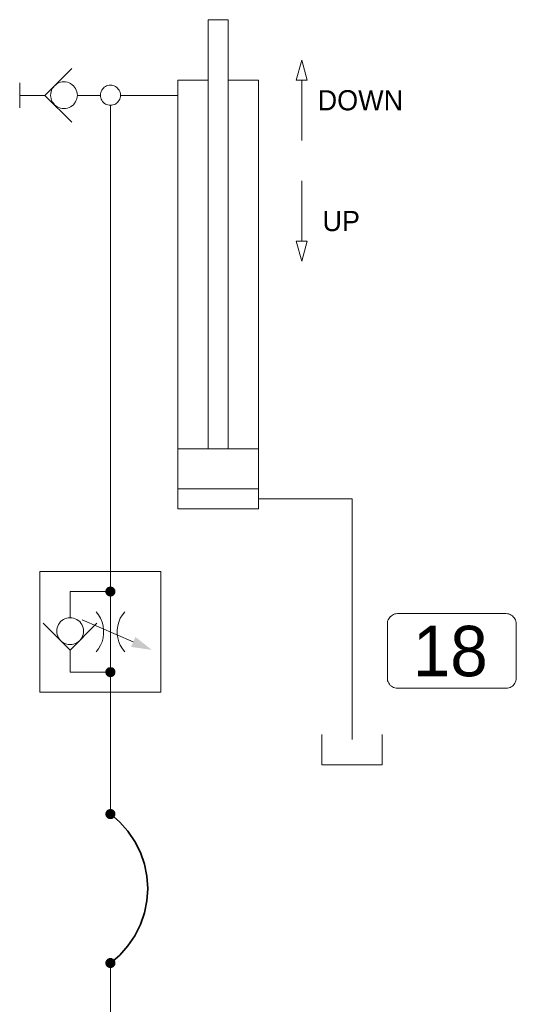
# Model space of a CAD drawing. Header units: millimetres. Extents: x 0 to 203, y 0 to 47.
# Tile 192 of 196: x 167.71 to 169.65, y 38.77 to 42.61. Entities that reach past the tile are written whole.
import ezdxf

# ---------------------------------------------------------------- set-up
doc = ezdxf.new("R2010")
doc.units = ezdxf.units.MM
for name, color, linetype in [('PDF_Geomertry', 7, 'Continuous'), ('PDF_Solid Fills', 7, 'Continuous'), ('PDF_Text', 7, 'Continuous')]:
    doc.layers.add(name, color=color, linetype=linetype)
doc.styles.add('PDF Arial', font='txt')

msp = doc.modelspace()

# ---------------------------------------------------------------- hatches: boundary and pattern name
at = {"layer": 'PDF_Solid Fills', "transparency": 33554559}
for points in [[(168.0643, 40.3785), (168.0471, 40.3882), (168.0485, 40.3901)], [(168.0643, 40.3785), (168.0485, 40.3901), (168.0504, 40.3924)], [(168.0643, 40.3785), (168.0504, 40.3924), (168.0518, 40.3937)], [(168.0643, 40.3785), (168.0518, 40.3937), (168.054, 40.3957)], [(168.0643, 40.3785), (168.054, 40.3957), (168.0568, 40.3965)], [(168.0643, 40.3785), (168.0568, 40.3965), (168.0588, 40.3971)], [(168.0643, 40.3785), (168.0588, 40.3971), (168.0615, 40.3979)], [(168.0643, 40.3785), (168.0615, 40.3979), (168.0643, 40.3979)], [(168.0643, 40.3785), (168.0665, 40.3979), (168.0693, 40.3971)], [(168.0643, 40.3785), (168.0643, 40.3979), (168.0665, 40.3979)], [(168.0643, 40.3785), (168.0693, 40.3971), (168.0713, 40.3965)], [(168.0643, 40.3785), (168.0713, 40.3965), (168.074, 40.3957)], [(168.0643, 40.3785), (168.074, 40.3957), (168.0763, 40.3937)], [(168.0643, 40.3785), (168.0763, 40.3937), (168.0782, 40.3924)], [(168.0643, 40.3785), (168.0782, 40.3924), (168.0796, 40.3901)], [(168.0643, 40.3785), (168.0796, 40.3901), (168.081, 40.3882)], [(168.0643, 40.3785), (168.0443, 40.3785), (168.0449, 40.3813)], [(168.0643, 40.3785), (168.0449, 40.3757), (168.0443, 40.3785)], [(168.0643, 40.3785), (168.0449, 40.3832), (168.0457, 40.386)], [(168.0643, 40.3785), (168.0449, 40.3813), (168.0449, 40.3832)], [(168.0643, 40.3785), (168.0449, 40.3735), (168.0449, 40.3757)], [(168.0643, 40.3785), (168.0457, 40.3707), (168.0449, 40.3735)], [(168.0643, 40.3785), (168.0457, 40.386), (168.0471, 40.3882)], [(168.0643, 40.3785), (168.0471, 40.3687), (168.0457, 40.3707)], [(168.0643, 40.3785), (168.0485, 40.3665), (168.0471, 40.3687)], [(168.0643, 40.3785), (168.0504, 40.3646), (168.0485, 40.3665)], [(168.0643, 40.3785), (168.0518, 40.3632), (168.0504, 40.3646)], [(168.0643, 40.3785), (168.054, 40.3618), (168.0518, 40.3632)], [(168.0643, 40.3785), (168.0568, 40.3604), (168.054, 40.3618)], [(168.0643, 40.3785), (168.0588, 40.3596), (168.0568, 40.3604)], [(168.0643, 40.3785), (168.0615, 40.359), (168.0588, 40.3596)], [(168.0643, 40.3785), (168.0643, 40.359), (168.0615, 40.359)], [(168.0643, 40.3785), (168.081, 40.3882), (168.0824, 40.386)], [(168.0643, 40.3785), (168.0824, 40.386), (168.0832, 40.3832)], [(168.0643, 40.3785), (168.0832, 40.3832), (168.0838, 40.3813)], [(168.0643, 40.3785), (168.0838, 40.3813), (168.0838, 40.3785)], [(168.0643, 40.3785), (168.0665, 40.359), (168.0643, 40.359)], [(168.0643, 40.3785), (168.0693, 40.3596), (168.0665, 40.359)], [(168.0643, 40.3785), (168.0713, 40.3604), (168.0693, 40.3596)], [(168.0643, 40.3785), (168.074, 40.3618), (168.0713, 40.3604)], [(168.0643, 40.3785), (168.0763, 40.3632), (168.074, 40.3618)], [(168.0643, 40.3785), (168.0782, 40.3646), (168.0763, 40.3632)], [(168.0643, 40.3785), (168.0796, 40.3665), (168.0782, 40.3646)], [(168.0643, 40.3785), (168.081, 40.3687), (168.0796, 40.3665)], [(168.0643, 40.3785), (168.0824, 40.3707), (168.081, 40.3687)], [(168.0643, 40.3785), (168.0832, 40.3735), (168.0824, 40.3707)], [(168.0643, 40.3785), (168.0838, 40.3757), (168.0832, 40.3735)], [(168.0643, 40.3785), (168.0838, 40.3785), (168.0838, 40.3757)], [(168.0643, 40.0637), (168.054, 40.0813), (168.0568, 40.0826)], [(168.0643, 40.0637), (168.0568, 40.0826), (168.0588, 40.0832)], [(168.0643, 40.0637), (168.0588, 40.0832), (168.0615, 40.0832)], [(168.0643, 40.0637), (168.0615, 40.0832), (168.0643, 40.084)], [(168.0643, 40.0637), (168.0643, 40.084), (168.0665, 40.0832)], [(168.0643, 40.0637), (168.0693, 40.0832), (168.0713, 40.0826)], [(168.0643, 40.0637), (168.0665, 40.0832), (168.0693, 40.0832)], [(168.0643, 40.0637), (168.0713, 40.0826), (168.074, 40.0813)], [(168.0643, 40.0637), (168.0443, 40.0637), (168.0449, 40.0665)], [(168.0643, 40.0637), (168.0449, 40.0618), (168.0443, 40.0637)], [(168.0643, 40.0637), (168.0449, 40.0693), (168.0457, 40.0715)], [(168.0643, 40.0637), (168.0449, 40.0665), (168.0449, 40.0693)], [(168.0643, 40.0637), (168.0449, 40.059), (168.0449, 40.0618)], [(168.0643, 40.0637), (168.0457, 40.0568), (168.0449, 40.059)], [(168.0643, 40.0637), (168.0457, 40.0715), (168.0471, 40.0743)], [(168.0643, 40.0637), (168.0471, 40.054), (168.0457, 40.0568)], [(168.0643, 40.0637), (168.0471, 40.0743), (168.0485, 40.0763)], [(168.0643, 40.0637), (168.0485, 40.0521), (168.0471, 40.054)], [(168.0643, 40.0637), (168.0485, 40.0763), (168.0504, 40.0776)], [(168.0643, 40.0637), (168.0504, 40.0499), (168.0485, 40.0521)], [(168.0643, 40.0637), (168.0504, 40.0776), (168.0518, 40.0799)], [(168.0643, 40.0637), (168.0518, 40.0485), (168.0504, 40.0499)], [(168.0643, 40.0637), (168.0518, 40.0799), (168.054, 40.0813)], [(168.0643, 40.0637), (168.054, 40.0471), (168.0518, 40.0485)], [(168.0643, 40.0637), (168.0568, 40.0457), (168.054, 40.0471)], [(168.0643, 40.0637), (168.0588, 40.0451), (168.0568, 40.0457)], [(168.0643, 40.0637), (168.0615, 40.0443), (168.0588, 40.0451)], [(168.0643, 40.0637), (168.0643, 40.0443), (168.0615, 40.0443)], [(168.0643, 40.0637), (168.074, 40.0813), (168.0763, 40.0799)], [(168.0643, 40.0637), (168.0763, 40.0799), (168.0782, 40.0776)], [(168.0643, 40.0637), (168.0782, 40.0776), (168.0796, 40.0763)], [(168.0643, 40.0637), (168.0796, 40.0763), (168.081, 40.0743)], [(168.0643, 40.0637), (168.081, 40.0743), (168.0824, 40.0715)], [(168.0643, 40.0637), (168.0824, 40.0715), (168.0832, 40.0693)], [(168.0643, 40.0637), (168.0832, 40.0693), (168.0838, 40.0665)], [(168.0643, 40.0637), (168.0838, 40.0665), (168.0838, 40.0637)], [(168.0643, 40.0637), (168.0665, 40.0443), (168.0643, 40.0443)], [(168.0643, 40.0637), (168.0693, 40.0451), (168.0665, 40.0443)], [(168.0643, 40.0637), (168.0713, 40.0457), (168.0693, 40.0451)], [(168.0643, 40.0637), (168.074, 40.0471), (168.0713, 40.0457)], [(168.0643, 40.0637), (168.0763, 40.0485), (168.074, 40.0471)], [(168.0643, 40.0637), (168.0782, 40.0499), (168.0763, 40.0485)], [(168.0643, 40.0637), (168.0796, 40.0521), (168.0782, 40.0499)], [(168.0643, 40.0637), (168.081, 40.054), (168.0796, 40.0521)], [(168.0643, 40.0637), (168.0824, 40.0568), (168.081, 40.054)], [(168.0643, 40.0637), (168.0832, 40.059), (168.0824, 40.0568)], [(168.0643, 40.0637), (168.0838, 40.0618), (168.0832, 40.059)], [(168.0643, 40.0637), (168.0838, 40.0637), (168.0838, 40.0618)], [(168.0643, 39.5104), (168.0443, 39.5104), (168.0449, 39.5124)], [(168.0643, 39.5104), (168.0449, 39.5076), (168.0443, 39.5104)], [(168.0643, 39.5104), (168.0449, 39.5151), (168.0457, 39.5174)], [(168.0643, 39.5104), (168.0449, 39.5124), (168.0449, 39.5151)], [(168.0643, 39.5104), (168.0449, 39.5049), (168.0449, 39.5076)], [(168.0643, 39.5104), (168.0457, 39.5026), (168.0449, 39.5049)], [(168.0643, 39.5104), (168.0457, 39.5174), (168.0471, 39.5201)], [(168.0643, 39.5104), (168.0471, 39.4999), (168.0457, 39.5026)], [(168.0643, 39.5104), (168.0471, 39.5201), (168.0485, 39.5221)], [(168.0643, 39.5104), (168.0485, 39.4979), (168.0471, 39.4999)], [(168.0643, 39.5104), (168.0485, 39.5221), (168.0504, 39.5243)], [(168.0643, 39.5104), (168.0504, 39.4965), (168.0485, 39.4979)], [(168.0643, 39.5104), (168.0504, 39.5243), (168.0518, 39.5257)], [(168.0643, 39.5104), (168.0518, 39.4943), (168.0504, 39.4965)], [(168.0643, 39.5104), (168.0518, 39.5257), (168.054, 39.5271)], [(168.0643, 39.5104), (168.054, 39.4929), (168.0518, 39.4943)], [(168.0643, 39.5104), (168.054, 39.5271), (168.0568, 39.5285)], [(168.0643, 39.5104), (168.0568, 39.4915), (168.054, 39.4929)], [(168.0643, 39.5104), (168.0568, 39.5285), (168.0588, 39.529)], [(168.0643, 39.5104), (168.0588, 39.491), (168.0568, 39.4915)], [(168.0643, 39.5104), (168.0588, 39.529), (168.0615, 39.5299)], [(168.0643, 39.5104), (168.0615, 39.491), (168.0588, 39.491)], [(168.0643, 39.5104), (168.0615, 39.5299), (168.0643, 39.5299)], [(168.0643, 39.5104), (168.0643, 39.4901), (168.0615, 39.491)], [(168.0643, 39.5104), (168.0665, 39.5299), (168.0693, 39.529)], [(168.0643, 39.5104), (168.0643, 39.5299), (168.0665, 39.5299)], [(168.0643, 39.5104), (168.0693, 39.529), (168.0713, 39.5285)], [(168.0643, 39.5104), (168.0713, 39.5285), (168.074, 39.5271)], [(168.0643, 39.5104), (168.074, 39.5271), (168.0763, 39.5257)], [(168.0643, 39.5104), (168.0763, 39.5257), (168.0782, 39.5243)], [(168.0643, 39.5104), (168.0782, 39.5243), (168.0796, 39.5221)], [(168.0643, 39.5104), (168.0796, 39.5221), (168.081, 39.5201)], [(168.0643, 39.5104), (168.081, 39.5201), (168.0824, 39.5174)], [(168.0643, 39.5104), (168.0824, 39.5174), (168.0832, 39.5151)], [(168.0643, 39.5104), (168.0832, 39.5151), (168.0838, 39.5124)], [(168.0643, 39.5104), (168.0838, 39.5124), (168.0838, 39.5104)], [(168.0643, 39.5104), (168.0665, 39.491), (168.0643, 39.4901)], [(168.0643, 39.5104), (168.0693, 39.491), (168.0665, 39.491)], [(168.0643, 39.5104), (168.0713, 39.4915), (168.0693, 39.491)], [(168.0643, 39.5104), (168.074, 39.4929), (168.0713, 39.4915)], [(168.0643, 39.5104), (168.0763, 39.4943), (168.074, 39.4929)], [(168.0643, 39.5104), (168.0782, 39.4965), (168.0763, 39.4943)], [(168.0643, 39.5104), (168.0796, 39.4979), (168.0782, 39.4965)], [(168.0643, 39.5104), (168.081, 39.4999), (168.0796, 39.4979)], [(168.0643, 39.5104), (168.0824, 39.5026), (168.081, 39.4999)], [(168.0643, 39.5104), (168.0832, 39.5049), (168.0824, 39.5026)], [(168.0643, 39.5104), (168.0838, 39.5076), (168.0832, 39.5049)], [(168.0643, 39.5104), (168.0838, 39.5104), (168.0838, 39.5076)], [(168.0643, 38.9285), (168.0443, 38.9285), (168.0449, 38.9313)], [(168.0643, 38.9285), (168.0449, 38.934), (168.0457, 38.936)], [(168.0643, 38.9285), (168.0449, 38.9313), (168.0449, 38.934)], [(168.0643, 38.9285), (168.0457, 38.936), (168.0471, 38.9382)], [(168.0643, 38.9285), (168.0471, 38.9382), (168.0485, 38.9401)], [(168.0643, 38.9285), (168.0485, 38.9401), (168.0504, 38.9424)], [(168.0643, 38.9285), (168.0504, 38.9424), (168.0518, 38.9443)], [(168.0643, 38.9285), (168.0518, 38.9443), (168.054, 38.9457)], [(168.0643, 38.9285), (168.054, 38.9457), (168.0568, 38.9465)], [(168.0643, 38.9285), (168.0568, 38.9465), (168.0588, 38.9479)], [(168.0643, 38.9285), (168.0588, 38.9479), (168.0615, 38.9479)], [(168.0643, 38.9285), (168.0615, 38.9479), (168.0643, 38.9479)], [(168.0643, 38.9285), (168.0693, 38.9479), (168.0713, 38.9465)], [(168.0643, 38.9285), (168.0665, 38.9479), (168.0693, 38.9479)], [(168.0643, 38.9285), (168.0643, 38.9479), (168.0665, 38.9479)], [(168.0643, 38.9285), (168.0713, 38.9465), (168.074, 38.9457)], [(168.0643, 38.9285), (168.074, 38.9457), (168.0763, 38.9443)], [(168.0643, 38.9285), (168.0763, 38.9443), (168.0782, 38.9424)], [(168.0643, 38.9285), (168.0782, 38.9424), (168.0796, 38.9401)], [(168.0643, 38.9285), (168.0796, 38.9401), (168.081, 38.9382)], [(168.0643, 38.9285), (168.081, 38.9382), (168.0824, 38.936)], [(168.0643, 38.9285), (168.0824, 38.936), (168.0832, 38.934)], [(168.0643, 38.9285), (168.0832, 38.934), (168.0838, 38.9313)], [(168.0643, 38.9285), (168.0838, 38.9313), (168.0838, 38.9285)], [(168.0643, 38.9285), (168.0449, 38.9263), (168.0443, 38.9285)], [(168.0643, 38.9285), (168.0449, 38.9235), (168.0449, 38.9263)], [(168.0643, 38.9285), (168.0457, 38.9207), (168.0449, 38.9235)], [(168.0643, 38.9285), (168.0471, 38.9188), (168.0457, 38.9207)], [(168.0643, 38.9285), (168.0485, 38.9165), (168.0471, 38.9188)], [(168.0643, 38.9285), (168.0504, 38.9146), (168.0485, 38.9165)], [(168.0643, 38.9285), (168.0518, 38.9132), (168.0504, 38.9146)], [(168.0643, 38.9285), (168.054, 38.9118), (168.0518, 38.9132)], [(168.0643, 38.9285), (168.0568, 38.9104), (168.054, 38.9118)], [(168.0643, 38.9285), (168.0588, 38.9096), (168.0568, 38.9104)], [(168.0643, 38.9285), (168.0615, 38.909), (168.0588, 38.9096)], [(168.0643, 38.9285), (168.0643, 38.909), (168.0615, 38.909)], [(168.0643, 38.9285), (168.0665, 38.909), (168.0643, 38.909)], [(168.0643, 38.9285), (168.0693, 38.9096), (168.0665, 38.909)], [(168.0643, 38.9285), (168.0713, 38.9104), (168.0693, 38.9096)], [(168.0643, 38.9285), (168.074, 38.9118), (168.0713, 38.9104)], [(168.0643, 38.9285), (168.0763, 38.9132), (168.074, 38.9118)], [(168.0643, 38.9285), (168.0782, 38.9146), (168.0763, 38.9132)], [(168.0643, 38.9285), (168.0796, 38.9165), (168.0782, 38.9146)], [(168.0643, 38.9285), (168.081, 38.9188), (168.0796, 38.9165)], [(168.0643, 38.9285), (168.0824, 38.9207), (168.081, 38.9188)], [(168.0643, 38.9285), (168.0832, 38.9235), (168.0824, 38.9207)], [(168.0643, 38.9285), (168.0838, 38.9263), (168.0832, 38.9235)], [(168.0643, 38.9285), (168.0838, 38.9285), (168.0838, 38.9263)]]:
    msp.add_hatch(color=256, dxfattribs=at).paths.add_polyline_path(points)

# ---------------------------------------------------------------- linework, layer by layer
at = {"layer": 'PDF_Geomertry', "lineweight": 15}
for points in [[(168.4449, 40.936), (168.4449, 42.6104), (168.524, 42.6104), (168.524, 40.936)], [(167.9138, 42.4201), (167.8088, 42.3151), (167.9138, 42.211)], [(167.7102, 42.2665), (167.7102, 42.3646)], [(168.524, 42.3743), (168.6415, 42.3743), (168.6415, 40.7007), (168.3277, 40.7007), (168.3277, 42.3743), (168.4449, 42.3743)], [(168.811, 42.1388), (168.811, 42.3743)], [(167.8088, 42.3151), (167.7102, 42.3151)], [(167.9352, 42.3151), (167.9657, 42.3151), (168.0249, 42.3151)], [(168.1032, 42.3151), (168.3277, 42.3151)], [(168.0643, 40.3785), (168.0643, 40.4568), (168.0643, 42.2763)], [(168.811, 41.9818), (168.811, 41.7457)], [(168.3277, 40.936), (168.6415, 40.936)], [(168.3277, 40.779), (168.6415, 40.779)], [(169.0074, 39.8007), (169.0074, 39.8757), (169.0074, 40.7401), (168.6415, 40.7401)], [(167.9068, 40.1499), (167.9068, 40.1193), (167.9068, 40.0637), (168.0643, 40.0637), (168.0643, 40.3785), (167.9068, 40.3785), (167.9068, 40.2763)], [(168.0082, 40.1429), (168.0171, 40.1549), (168.0254, 40.1688), (168.0318, 40.1826), (168.036, 40.1979), (168.0374, 40.2132), (168.0374, 40.229), (168.036, 40.2443), (168.0318, 40.2596), (168.0254, 40.2743), (168.0171, 40.2874), (168.0082, 40.2999)], [(168.1207, 40.2999), (168.111, 40.2874), (168.1027, 40.2743), (168.0971, 40.2596), (168.0929, 40.2443), (168.0907, 40.229), (168.0907, 40.2132), (168.0929, 40.1979), (168.0971, 40.1826), (168.1027, 40.1688), (168.111, 40.1549), (168.1207, 40.1429)], [(168.0115, 40.2549), (167.9068, 40.1499), (167.8018, 40.2549)], [(167.954, 40.2687), (168.1532, 40.1818)], [(168.0643, 40.0637), (168.0643, 39.9854), (168.0643, 39.5104)], [(168.8893, 39.8207), (168.8893, 39.7026), (169.1249, 39.7026), (169.1249, 39.8207)], [(168.0643, 38.2882), (168.0643, 38.9285)]]:
    msp.add_lwpolyline(points, dxfattribs=at)
for points in [[(168.7893, 42.3743), (168.8318, 42.3743), (168.811, 42.4526), (168.7893, 42.3743)], [(167.9352, 42.3151), (167.9346, 42.3221), (167.9332, 42.329), (167.931, 42.3354), (167.9282, 42.3415), (167.924, 42.3471), (167.9199, 42.3526), (167.9143, 42.3568), (167.9088, 42.361), (167.9027, 42.3638), (167.8963, 42.366), (167.8893, 42.3674), (167.8824, 42.3679), (167.8763, 42.3674), (167.8693, 42.366), (167.8629, 42.3638), (167.8568, 42.361), (167.8513, 42.3568), (167.8457, 42.3526), (167.8415, 42.3471), (167.8374, 42.3415), (167.8346, 42.3354), (167.8324, 42.329), (167.831, 42.3221), (167.8304, 42.3151), (167.831, 42.309), (167.8324, 42.3021), (167.8346, 42.2957), (167.8374, 42.2896), (167.8415, 42.284), (167.8457, 42.2785), (167.8513, 42.2743), (167.8568, 42.2701), (167.8629, 42.2674), (167.8693, 42.2651), (167.8763, 42.2638), (167.8824, 42.2632), (167.8893, 42.2638), (167.8963, 42.2651), (167.9027, 42.2674), (167.9088, 42.2701), (167.9143, 42.2743), (167.9199, 42.2785), (167.924, 42.284), (167.9282, 42.2896), (167.931, 42.2957), (167.9332, 42.3021), (167.9346, 42.309), (167.9352, 42.3151)], [(168.1032, 42.3151), (168.1032, 42.3207), (168.1018, 42.3257), (168.1004, 42.3304), (168.0985, 42.3354), (168.0949, 42.3396), (168.0921, 42.3429), (168.0879, 42.3465), (168.0838, 42.3493), (168.079, 42.3521), (168.074, 42.3535), (168.0693, 42.3549), (168.0643, 42.3549), (168.0588, 42.3549), (168.054, 42.3535), (168.049, 42.3521), (168.0443, 42.3493), (168.0402, 42.3465), (168.0365, 42.3429), (168.0332, 42.3396), (168.0304, 42.3354), (168.0277, 42.3304), (168.0263, 42.3257), (168.0249, 42.3207), (168.0249, 42.3151), (168.0249, 42.3104), (168.0263, 42.3054), (168.0277, 42.3007), (168.0304, 42.2957), (168.0332, 42.2915), (168.0365, 42.2874), (168.0402, 42.2846), (168.0443, 42.2813), (168.049, 42.279), (168.054, 42.2776), (168.0588, 42.2763), (168.0643, 42.2763), (168.0693, 42.2763), (168.074, 42.2776), (168.079, 42.279), (168.0838, 42.2813), (168.0879, 42.2846), (168.0921, 42.2874), (168.0949, 42.2915), (168.0985, 42.2957), (168.1004, 42.3007), (168.1018, 42.3054), (168.1032, 42.3104), (168.1032, 42.3151)], [(168.8318, 41.7457), (168.7893, 41.7457), (168.811, 41.6674), (168.8318, 41.7457)], [(168.2602, 40.4568), (167.7893, 40.4568), (167.7893, 39.9854), (168.2602, 39.9854), (168.2602, 40.4568)], [(167.9596, 40.2235), (167.9588, 40.2304), (167.9574, 40.2374), (167.9554, 40.2437), (167.9527, 40.2499), (167.9485, 40.2554), (167.9443, 40.261), (167.9388, 40.2651), (167.9332, 40.2693), (167.9268, 40.2721), (167.9207, 40.2743), (167.9138, 40.2757), (167.9068, 40.2763), (167.8999, 40.2757), (167.8935, 40.2743), (167.8865, 40.2721), (167.881, 40.2693), (167.8749, 40.2651), (167.8699, 40.261), (167.8652, 40.2554), (167.8615, 40.2499), (167.8588, 40.2437), (167.856, 40.2374), (167.8546, 40.2304), (167.8546, 40.2235), (167.8546, 40.2174), (167.856, 40.2104), (167.8588, 40.204), (167.8615, 40.1979), (167.8652, 40.1924), (167.8699, 40.1868), (167.8749, 40.1826), (167.881, 40.1785), (167.8865, 40.1757), (167.8935, 40.1735), (167.8999, 40.1721), (167.9068, 40.1715), (167.9138, 40.1721), (167.9207, 40.1735), (167.9268, 40.1757), (167.9332, 40.1785), (167.9388, 40.1826), (167.9443, 40.1868), (167.9485, 40.1924), (167.9527, 40.1979), (167.9554, 40.204), (167.9574, 40.2104), (167.9588, 40.2174), (167.9596, 40.2235)]]:
    msp.add_lwpolyline(points, close=True, dxfattribs=at)
at = {"layer": 'PDF_Geomertry', "lineweight": 0}
for points in [[(168.054, 40.3785), (168.0546, 40.3771), (168.0546, 40.3757), (168.0554, 40.3749), (168.0554, 40.3735), (168.056, 40.3721), (168.0574, 40.3715), (168.0582, 40.3707), (168.0596, 40.3701), (168.0602, 40.3693), (168.0615, 40.3687), (168.0629, 40.3687), (168.0643, 40.3687), (168.0652, 40.3687), (168.0665, 40.3687), (168.0679, 40.3693), (168.0693, 40.3701), (168.0699, 40.3707), (168.0713, 40.3715), (168.0721, 40.3721), (168.0727, 40.3735), (168.0735, 40.3749), (168.0735, 40.3757), (168.074, 40.3771), (168.074, 40.3785), (168.074, 40.3799), (168.0735, 40.3813), (168.0735, 40.3818), (168.0727, 40.3832), (168.0721, 40.3846), (168.0713, 40.3854), (168.0699, 40.386), (168.0693, 40.3868), (168.0679, 40.3874), (168.0665, 40.3882), (168.0652, 40.3882), (168.0643, 40.3882), (168.0629, 40.3882), (168.0615, 40.3882), (168.0602, 40.3874), (168.0596, 40.3868), (168.0582, 40.386), (168.0574, 40.3854), (168.056, 40.3846), (168.0554, 40.3832), (168.0554, 40.3818), (168.0546, 40.3813), (168.0546, 40.3799), (168.054, 40.3785)], [(168.054, 40.0637), (168.0546, 40.0632), (168.0546, 40.0618), (168.0554, 40.0604), (168.0554, 40.059), (168.056, 40.0582), (168.0574, 40.0568), (168.0582, 40.0563), (168.0596, 40.0554), (168.0602, 40.0549), (168.0615, 40.0549), (168.0629, 40.054), (168.0643, 40.054), (168.0652, 40.054), (168.0665, 40.0549), (168.0679, 40.0549), (168.0693, 40.0554), (168.0699, 40.0563), (168.0713, 40.0568), (168.0721, 40.0582), (168.0727, 40.059), (168.0735, 40.0604), (168.0735, 40.0618), (168.074, 40.0632), (168.074, 40.0637), (168.074, 40.0651), (168.0735, 40.0665), (168.0735, 40.0679), (168.0727, 40.0688), (168.0721, 40.0701), (168.0713, 40.0707), (168.0699, 40.0721), (168.0693, 40.0729), (168.0679, 40.0729), (168.0665, 40.0735), (168.0652, 40.0735), (168.0643, 40.0743), (168.0629, 40.0735), (168.0615, 40.0735), (168.0602, 40.0729), (168.0596, 40.0729), (168.0582, 40.0721), (168.0574, 40.0707), (168.056, 40.0701), (168.0554, 40.0688), (168.0554, 40.0679), (168.0546, 40.0665), (168.0546, 40.0651), (168.054, 40.0637)], [(168.054, 39.5104), (168.0546, 39.509), (168.0546, 39.5076), (168.0554, 39.5063), (168.0554, 39.5054), (168.056, 39.504), (168.0574, 39.5035), (168.0582, 39.5021), (168.0596, 39.5013), (168.0602, 39.5013), (168.0615, 39.5007), (168.0629, 39.5007), (168.0643, 39.4999), (168.0652, 39.5007), (168.0665, 39.5007), (168.0679, 39.5013), (168.0693, 39.5013), (168.0699, 39.5021), (168.0713, 39.5035), (168.0721, 39.504), (168.0727, 39.5054), (168.0735, 39.5063), (168.0735, 39.5076), (168.074, 39.509), (168.074, 39.5104), (168.074, 39.511), (168.0735, 39.5124), (168.0735, 39.5138), (168.0727, 39.5151), (168.0721, 39.516), (168.0713, 39.5174), (168.0699, 39.5179), (168.0693, 39.5187), (168.0679, 39.5193), (168.0665, 39.5193), (168.0652, 39.5201), (168.0643, 39.5201), (168.0629, 39.5201), (168.0615, 39.5193), (168.0602, 39.5193), (168.0596, 39.5187), (168.0582, 39.5179), (168.0574, 39.5174), (168.056, 39.516), (168.0554, 39.5151), (168.0554, 39.5138), (168.0546, 39.5124), (168.0546, 39.511), (168.054, 39.5104)], [(168.054, 38.9285), (168.0546, 38.9271), (168.0546, 38.9263), (168.0554, 38.9249), (168.0554, 38.9235), (168.056, 38.9229), (168.0574, 38.9215), (168.0582, 38.9207), (168.0596, 38.9201), (168.0602, 38.9193), (168.0615, 38.9193), (168.0629, 38.9188), (168.0643, 38.9188), (168.0652, 38.9188), (168.0665, 38.9193), (168.0679, 38.9193), (168.0693, 38.9201), (168.0699, 38.9207), (168.0713, 38.9215), (168.0721, 38.9229), (168.0727, 38.9235), (168.0735, 38.9249), (168.0735, 38.9263), (168.074, 38.9271), (168.074, 38.9285), (168.074, 38.9299), (168.0735, 38.9313), (168.0735, 38.9326), (168.0727, 38.9332), (168.0721, 38.9346), (168.0713, 38.9354), (168.0699, 38.936), (168.0693, 38.9368), (168.0679, 38.9374), (168.0665, 38.9382), (168.0652, 38.9382), (168.0643, 38.9382), (168.0629, 38.9382), (168.0615, 38.9382), (168.0602, 38.9374), (168.0596, 38.9368), (168.0582, 38.936), (168.0574, 38.9354), (168.056, 38.9346), (168.0554, 38.9332), (168.0554, 38.9326), (168.0546, 38.9313), (168.0546, 38.9299), (168.054, 38.9285)]]:
    msp.add_lwpolyline(points, close=True, dxfattribs=at)
at = {"layer": 'PDF_Geomertry', "lineweight": 9}
msp.add_lwpolyline([(169.6082, 40.2924), (169.6138, 40.2915), (169.6185, 40.291), (169.6235, 40.2888), (169.6277, 40.2868), (169.6324, 40.284), (169.636, 40.2804), (169.6393, 40.2763), (169.6421, 40.2721), (169.6443, 40.2679), (169.6463, 40.2632), (169.6471, 40.2576), (169.6477, 40.2526), (169.6477, 40.0401), (169.6471, 40.0354), (169.6463, 40.0304), (169.6443, 40.0257), (169.6421, 40.0207), (169.6393, 40.0165), (169.636, 40.0124), (169.6324, 40.0096), (169.6277, 40.0063), (169.6235, 40.004), (169.6185, 40.0026), (169.6138, 40.0013), (169.6082, 40.0013), (169.1838, 40.0013), (169.179, 40.0013), (169.1735, 40.0026), (169.1685, 40.004), (169.1643, 40.0063), (169.1602, 40.0096), (169.156, 40.0124), (169.1527, 40.0165), (169.1499, 40.0207), (169.1477, 40.0257), (169.1457, 40.0304), (169.1449, 40.0354), (169.1449, 40.0401), (169.1449, 40.2526), (169.1449, 40.2576), (169.1457, 40.2632), (169.1477, 40.2679), (169.1499, 40.2721), (169.1527, 40.2763), (169.156, 40.2804), (169.1602, 40.284), (169.1643, 40.2868), (169.1685, 40.2888), (169.1735, 40.291), (169.179, 40.2915), (169.1838, 40.2924), (169.6082, 40.2924)], close=True, dxfattribs=at)
at = {"layer": 'PDF_Geomertry', "lineweight": 35}
msp.add_lwpolyline([(168.0643, 38.9285), (168.1004, 38.9596), (168.1324, 38.9957), (168.1596, 39.0354), (168.181, 39.0785), (168.1971, 39.1243), (168.206, 39.1715), (168.2096, 39.2193), (168.206, 39.2674), (168.1971, 39.3146), (168.181, 39.3596), (168.1596, 39.4026), (168.1324, 39.4429), (168.1004, 39.4785), (168.0643, 39.5104)], dxfattribs=at)
at = {"layer": 'PDF_Solid Fills', "transparency": 33554559}
msp.add_solid([(168.1615, 40.2013), (168.1449, 40.1624), (168.1615, 40.2013), (168.2254, 40.1507)], dxfattribs=at)

# ---------------------------------------------------------------- texts
at = {"layer": 'PDF_Text', "attachment_point": 7, "style": 'PDF Arial'}
for s, insert, char_height in [('DOWN', (168.8727, 42.2555), 0.07874), ('UP', (168.8915, 41.7841), 0.07874), ('18', (169.2435, 40.0451), 0.19685)]:
    msp.add_mtext(s, dxfattribs=dict(at, insert=insert, char_height=char_height))

doc.saveas('drawing.dxf')
